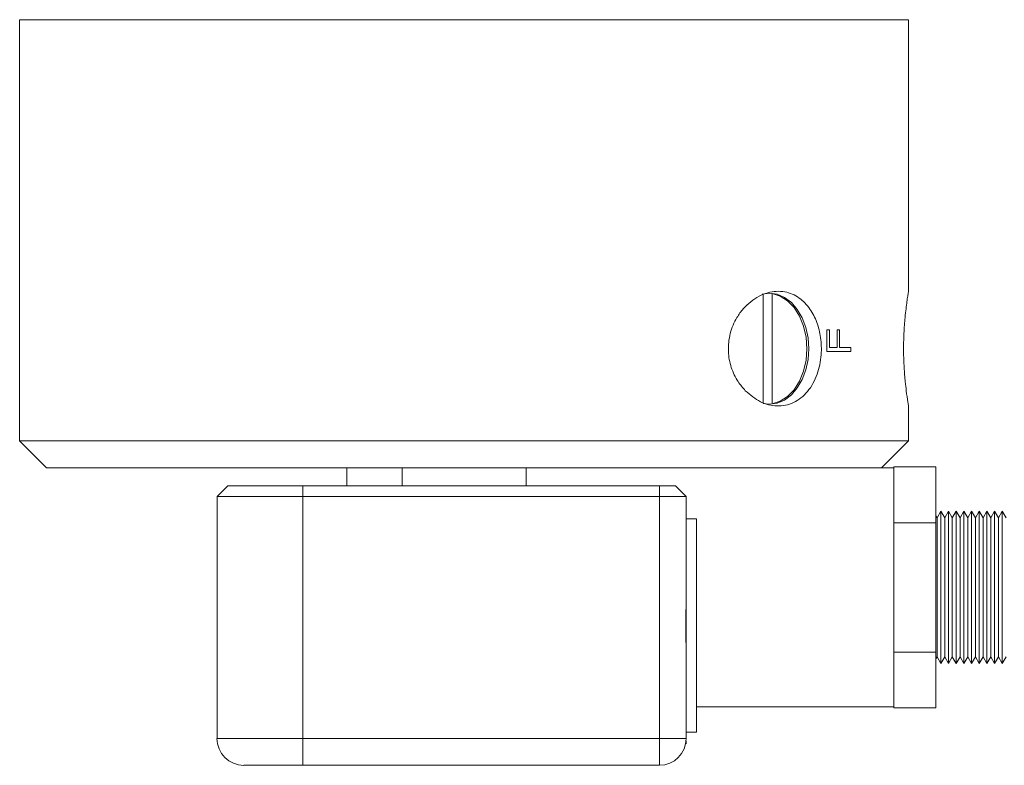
# Model space of a CAD drawing. Header units: inches. Extents: x 1.42 to 7.57, y 1.63 to 8.46.
# Tile 5 of 16: x 1.42 to 2.57, y 4.53 to 5.4. Entities that reach past the tile are written whole.
import ezdxf

# ---------------------------------------------------------------- set-up
doc = ezdxf.new("R2010")
doc.units = ezdxf.units.IN
doc.header["$MEASUREMENT"] = 0

msp = doc.modelspace()

# ---------------------------------------------------------------- linework, layer by layer
at = {"color": 7, "linetype": 'Continuous', "lineweight": 15}
for p, q in [((1.4211, 5.3956), (1.4211, 4.9059)), ((2.4554, 5.0787), (2.4554, 5.3956)), ((2.2862, 5.0759), (2.2862, 4.9506)), ((2.2969, 4.949), (2.2969, 5.0773)), ((2.3633, 5.0351), (2.3603, 5.0351)), ((2.3603, 5.0098), (2.3603, 5.0351)), ((2.3633, 5.0351), (2.3633, 5.0144)), ((2.3751, 5.0351), (2.3723, 5.0351)), ((2.3723, 5.0144), (2.3723, 5.0351)), ((2.3751, 5.0351), (2.3751, 5.0144)), ((2.3882, 5.0098), (2.3603, 5.0098)), ((2.3723, 5.0144), (2.3633, 5.0144)), ((2.3882, 5.0144), (2.3751, 5.0144)), ((2.3882, 5.0144), (2.3882, 5.0098)), ((2.4554, 4.9059), (2.4554, 4.9468)), ((1.4211, 4.9059), (1.4524, 4.8746)), ((2.4554, 4.9059), (1.4211, 4.9059)), ((2.4241, 4.8746), (2.4554, 4.9059)), ((2.4046, 4.8746), (1.4524, 4.8746)), ((1.802, 4.8746), (1.802, 4.8537)), ((1.8661, 4.8746), (1.8661, 4.8537)), ((2.0104, 4.8537), (2.0104, 4.8746)), ((2.4383, 4.8746), (2.4046, 4.8746)), ((2.4873, 4.8756), (2.4383, 4.8756)), ((2.4383, 4.8756), (2.4383, 4.8746)), ((2.4383, 4.5965), (2.4383, 4.8746)), ((2.4873, 4.8756), (2.4873, 4.8107)), ((1.6508, 4.8412), (1.6633, 4.8537)), ((1.6633, 4.8537), (1.7508, 4.8537)), ((1.7508, 4.8537), (1.7508, 4.8412)), ((1.7508, 4.8537), (2.1655, 4.8537)), ((2.1655, 4.8537), (2.1843, 4.8537)), ((2.1655, 4.8537), (2.1655, 4.8412)), ((2.1843, 4.8537), (2.1968, 4.8412)), ((1.7508, 4.8412), (1.6508, 4.8412)), ((1.6508, 4.6951), (1.6508, 4.8412)), ((1.7508, 4.8412), (1.7508, 4.5599)), ((2.1655, 4.8412), (1.7508, 4.8412)), ((2.1968, 4.8412), (2.1655, 4.8412)), ((2.1655, 4.5599), (2.1655, 4.8412)), ((2.1968, 4.8412), (2.1968, 4.7322)), ((2.493, 4.824), (2.4886, 4.8163)), ((2.4975, 4.8163), (2.493, 4.824)), ((2.493, 4.824), (2.493, 4.6471)), ((2.502, 4.824), (2.4975, 4.8163)), ((2.5064, 4.8163), (2.502, 4.824)), ((2.502, 4.824), (2.502, 4.6471)), ((2.5109, 4.824), (2.5064, 4.8163)), ((2.5154, 4.8163), (2.5109, 4.824)), ((2.5109, 4.824), (2.5109, 4.6471)), ((2.5199, 4.824), (2.5154, 4.8163)), ((2.5243, 4.8163), (2.5199, 4.824)), ((2.5199, 4.824), (2.5199, 4.6471)), ((2.5288, 4.824), (2.5243, 4.8163)), ((2.5333, 4.8163), (2.5288, 4.824)), ((2.5288, 4.824), (2.5288, 4.6471)), ((2.5377, 4.824), (2.5333, 4.8163)), ((2.5422, 4.8163), (2.5377, 4.824)), ((2.5377, 4.824), (2.5377, 4.6471)), ((2.5467, 4.824), (2.5422, 4.8163)), ((2.5511, 4.8163), (2.5467, 4.824)), ((2.5467, 4.824), (2.5467, 4.6471)), ((2.5556, 4.824), (2.5511, 4.8163)), ((2.5601, 4.8163), (2.5556, 4.824)), ((2.5556, 4.824), (2.5556, 4.6471)), ((2.5645, 4.824), (2.5601, 4.8163)), ((2.569, 4.8163), (2.5645, 4.824)), ((2.5645, 4.824), (2.5645, 4.6471)), ((2.2088, 4.8151), (2.1968, 4.8151)), ((2.2088, 4.5672), (2.2088, 4.8151)), ((2.4886, 4.8163), (2.4873, 4.8186)), ((2.4886, 4.8163), (2.4886, 4.6548)), ((2.4975, 4.8163), (2.4975, 4.6548)), ((2.5064, 4.8163), (2.5064, 4.6548)), ((2.5154, 4.8163), (2.5154, 4.6548)), ((2.5243, 4.8163), (2.5243, 4.6548)), ((2.5333, 4.8163), (2.5333, 4.6548)), ((2.5422, 4.8163), (2.5422, 4.6548)), ((2.5511, 4.8163), (2.5511, 4.6548)), ((2.5601, 4.8163), (2.5601, 4.6548)), ((2.4873, 4.8107), (2.4383, 4.8107)), ((2.4873, 4.8107), (2.4873, 4.6604)), ((2.1966, 4.6592), (2.1966, 4.7233)), ((1.6508, 4.6872), (1.6508, 4.6951)), ((1.6508, 4.5599), (1.6508, 4.6872)), ((2.4873, 4.6604), (2.4383, 4.6604)), ((2.4873, 4.6604), (2.4873, 4.5956)), ((2.4873, 4.6525), (2.4886, 4.6548)), ((2.4886, 4.6548), (2.493, 4.6471)), ((2.493, 4.6471), (2.4975, 4.6548)), ((2.4975, 4.6548), (2.502, 4.6471)), ((2.502, 4.6471), (2.5064, 4.6548)), ((2.5064, 4.6548), (2.5109, 4.6471)), ((2.5109, 4.6471), (2.5154, 4.6548)), ((2.5154, 4.6548), (2.5199, 4.6471)), ((2.5199, 4.6471), (2.5243, 4.6548)), ((2.5243, 4.6548), (2.5288, 4.6471)), ((2.5288, 4.6471), (2.5333, 4.6548)), ((2.5333, 4.6548), (2.5377, 4.6471)), ((2.5377, 4.6471), (2.5422, 4.6548)), ((2.5422, 4.6548), (2.5467, 4.6471)), ((2.5467, 4.6471), (2.5511, 4.6548)), ((2.5511, 4.6548), (2.5556, 4.6471)), ((2.5556, 4.6471), (2.5601, 4.6548)), ((2.5601, 4.6548), (2.5645, 4.6471)), ((2.5645, 4.6471), (2.569, 4.6548)), ((2.1968, 4.6502), (2.1968, 4.5599)), ((2.4383, 4.5965), (2.2088, 4.5965)), ((2.4383, 4.5965), (2.4383, 4.5956)), ((2.4383, 4.5956), (2.4873, 4.5956)), ((2.1968, 4.5672), (2.2088, 4.5672)), ((1.6508, 4.5599), (1.7508, 4.5599)), ((1.7508, 4.5599), (1.7508, 4.5287)), ((1.7508, 4.5599), (2.1655, 4.5599)), ((2.1655, 4.5599), (2.1655, 4.5287)), ((2.1968, 4.5599), (2.1655, 4.5599)), ((2.1963, 4.5543), (2.1966, 4.5537)), ((2.1966, 4.5537), (2.1966, 4.5571)), ((1.7508, 4.5287), (1.682, 4.5287)), ((2.1655, 4.5287), (1.7508, 4.5287))]:
    msp.add_line(p, q, dxfattribs=at)
at = {"color": 8, "linetype": 'Continuous', "lineweight": 15}
msp.add_line((2.4554, 5.3956), (1.4211, 5.3956), dxfattribs=at)
at = {"color": 7, "linetype": 'Continuous', "lineweight": 15, "flags": 128}
for points in [[(2.2851, 5.0766), (2.2937, 5.0777), (2.3026, 5.0765), (2.3112, 5.0728), (2.3191, 5.0668), (2.326, 5.0588), (2.3317, 5.049), (2.3359, 5.0378), (2.3385, 5.0257), (2.3394, 5.0131), (2.3385, 5.0005), (2.3359, 4.9884), (2.3317, 4.9772), (2.326, 4.9674), (2.3191, 4.9594), (2.3112, 4.9534), (2.3026, 4.9498), (2.2937, 4.9485), (2.2862, 4.9494)], [(2.2969, 4.949), (2.3061, 4.9519), (2.3147, 4.9574), (2.3223, 4.9654), (2.3286, 4.9754), (2.3333, 4.987), (2.3362, 4.9998), (2.3372, 5.0131), (2.3362, 5.0264), (2.3333, 5.0392), (2.3286, 5.0508), (2.3223, 5.0608), (2.3147, 5.0688), (2.3061, 5.0743), (2.2969, 5.0773)]]:
    msp.add_lwpolyline(points, dxfattribs=at)
at = {"color": 7, "linetype": 'Continuous', "lineweight": 15}
for centre, radius, start, end in [((1.682, 4.5599), 0.0313, 180, 270), ((2.1655, 4.5599), 0.0312, 270, 0)]:
    msp.add_arc(centre, radius, start, end, dxfattribs=at)
for points, knots in [([(2.2655, 4.9642), (2.2713, 4.9594), (2.2828, 4.9497), (2.3028, 4.9451), (2.3188, 4.9482), (2.3304, 4.9554), (2.338, 4.9629), (2.3444, 4.9723), (2.3492, 4.9829), (2.3523, 4.9943), (2.3544, 5.0086), (2.3538, 5.0259), (2.3492, 5.0445), (2.3408, 5.0606), (2.3282, 5.0735), (2.3113, 5.0806), (2.2948, 5.0798), (2.2814, 5.0744), (2.2717, 5.0681), (2.263, 5.0598), (2.2542, 5.0479), (2.2471, 5.0312), (2.2448, 5.0105), (2.2485, 4.9909), (2.256, 4.9753), (2.2626, 4.9676), (2.2655, 4.9642)], [0, 0, 0, 0, 0.058892, 0.11835, 0.181165, 0.212837, 0.244494, 0.274765, 0.305004, 0.331542, 0.358058, 0.402796, 0.444966, 0.49024, 0.541816, 0.599972, 0.662188, 0.693943, 0.725688, 0.756608, 0.787501, 0.834074, 0.880821, 0.923403, 0.966541, 1, 1, 1, 1]), ([(2.4552, 5.0787), (2.4552, 5.0789), (2.4553, 5.0791), (2.4545, 5.0743), (2.4536, 5.0682), (2.4525, 5.0598), (2.4512, 5.0479), (2.4499, 5.0312), (2.4495, 5.0105), (2.4502, 4.9909), (2.4515, 4.9753), (2.4524, 4.9676), (2.4528, 4.9642)], [0, 0, 0, 0, 0.101965, 0.185102, 0.270775, 0.351512, 0.435104, 0.558913, 0.68318, 0.79638, 0.911054, 1, 1, 1, 1]), ([(2.4528, 4.9642), (2.4534, 4.9595), (2.4547, 4.9502), (2.4556, 4.9452), (2.4553, 4.9467), (2.4553, 4.9468)], [0, 0, 0, 0, 0.475806, 0.956183, 1, 1, 1, 1]), ([(2.1968, 4.7322), (2.1967, 4.7253), (2.1965, 4.7113), (2.1962, 4.6903), (2.1965, 4.6697), (2.1967, 4.6567), (2.1968, 4.6502)], [0, 0, 0, 0, 0.256019, 0.51882, 0.757249, 1, 1, 1, 1])]:
    msp.add_open_spline(points, degree=3, knots=knots, dxfattribs=at)

doc.saveas('drawing.dxf')
